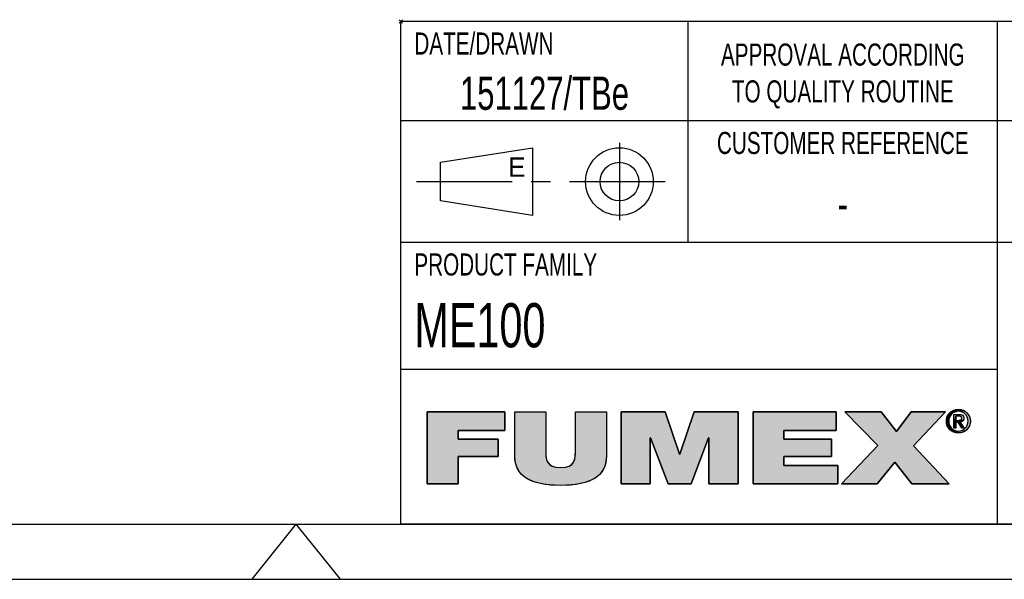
# Model space of a CAD drawing. Extents: x 0 to 420, y 0 to 297.
# Tile 6 of 21: x 210 to 299, y 0 to 51. Entities that reach past the tile are written whole.
import ezdxf

# ---------------------------------------------------------------- set-up
doc = ezdxf.new("R2010")
doc.units = 0
doc.header["$LTSCALE"] = 23.1
doc.linetypes.add('CENTER', pattern=[0.6, 0.375, -0.075, 0.075, -0.075])
doc.layers.get('0').update_dxf_attribs({"linetype": 'CONTINUOUS'})
doc.layers.add('100334_DXF_CONTINUOUS_LINE', color=7, linetype='CONTINUOUS')
doc.layers.add('100334_DXF_FORMAT', color=7, linetype='CONTINUOUS')
doc.styles.get("Standard").update_dxf_attribs({"font": 'txt', "width": 0.7})
doc.styles.add('TEXTSTYLE_2', font='txt', dxfattribs={"width": 0.7})
doc.styles.add('TEXTSTYLE_3', font='txt')

# ---------------------------------------------------------------- blocks, each defined once
blk = doc.blocks.new('FUMEX_LOGO_BL1', base_point=(271.467, 11.941))
at = {"layer": '100334_DXF_FORMAT', "linetype": 'CONTINUOUS'}
for points in [[(294.699, 15.167), (294.578, 15.12), (294.156, 15.041), (294.275, 15.15), (294.828, 15.196)], [(294.963, 15.206), (294.828, 15.196), (294.275, 15.15), (294.342, 15.199), (295.438, 15.279), (295.58, 15.198), (295.645, 15.15), (295.764, 15.041), (295.864, 14.917), (295.943, 14.78), (296.001, 14.633), (296.036, 14.477), (296.048, 14.314), (296.036, 14.149), (296.001, 13.992), (295.944, 13.844), (295.864, 13.707), (295.765, 13.582), (295.646, 13.473), (295.579, 13.424), (295.438, 13.343), (295.286, 13.284), (295.126, 13.249), (294.798, 13.249), (294.637, 13.284), (294.484, 13.343), (294.408, 13.383), (294.963, 13.416), (295.096, 13.425), (295.224, 13.454), (295.345, 13.502), (295.457, 13.567), (295.557, 13.649), (295.603, 13.695), (295.683, 13.798), (295.747, 13.914), (295.794, 14.039), (295.823, 14.173), (295.832, 14.314), (295.823, 14.453), (295.794, 14.585), (295.747, 14.71), (295.682, 14.824), (295.602, 14.928), (295.557, 14.973), (295.456, 15.055), (295.344, 15.12), (295.224, 15.167), (295.096, 15.196)], [(294.963, 15.385), (295.126, 15.373), (295.286, 15.338), (295.438, 15.279), (294.342, 15.199), (294.484, 15.279), (294.637, 15.338), (294.798, 15.373)], [(249.687, 8.651), (246.886, 8.651), (246.886, 15.144), (253.914, 15.144), (253.914, 13.48), (249.687, 13.48), (249.687, 12.671), (253.316, 12.671), (253.316, 11.124), (249.687, 11.124)], [(263.1, 15.144), (263.1, 11.161), (263.061, 10.663), (262.951, 10.231), (262.77, 9.853), (262.519, 9.523), (262.195, 9.237), (261.786, 8.992), (261.277, 8.79), (260.65, 8.633), (259.879, 8.532), (258.962, 8.496), (258.038, 8.532), (257.267, 8.634), (256.638, 8.791), (256.129, 8.994), (255.719, 9.239), (255.393, 9.525), (255.141, 9.856), (254.961, 10.234), (254.849, 10.665), (254.811, 11.161), (254.811, 15.144), (257.612, 15.144), (257.612, 11.606), (257.625, 11.177), (257.682, 10.851), (257.79, 10.6), (257.955, 10.403), (258.195, 10.251), (258.526, 10.152), (258.974, 10.115), (259.411, 10.152), (259.733, 10.252), (259.966, 10.404), (260.128, 10.602), (260.233, 10.857), (260.287, 11.19), (260.299, 11.606), (260.299, 15.144)], [(267.078, 8.651), (264.429, 8.651), (264.429, 15.144), (268.415, 15.144), (269.713, 11.325), (269.739, 11.325), (271.038, 15.144), (275.023, 15.144), (275.023, 8.651), (272.375, 8.651), (272.375, 12.816), (272.349, 12.816), (270.77, 8.651), (268.682, 8.651), (267.103, 12.816), (267.078, 12.816)], [(284.038, 8.651), (276.373, 8.651), (276.373, 15.144), (283.898, 15.144), (283.898, 13.48), (279.174, 13.48), (279.174, 12.671), (283.465, 12.671), (283.465, 11.124), (279.174, 11.124), (279.174, 10.315), (284.038, 10.315)], [(287.6, 8.651), (284.392, 8.651), (287.677, 12.107), (284.684, 15.144), (287.97, 15.144), (289.345, 13.38), (290.694, 15.144), (293.801, 15.144), (290.886, 12.089), (294.133, 8.651), (290.758, 8.651), (289.205, 10.588)], [(294.318, 14.927), (294.237, 14.824), (294.173, 14.709), (294.126, 14.585), (294.097, 14.453), (294.087, 14.314), (293.883, 14.149), (293.871, 14.314), (293.883, 14.477), (293.919, 14.632), (293.976, 14.78), (294.056, 14.917), (294.364, 14.974)], [(294.097, 14.173), (294.126, 14.039), (294.173, 13.914), (294.237, 13.799), (294.317, 13.696), (294.155, 13.583), (294.056, 13.707), (293.976, 13.844), (293.919, 13.993), (293.883, 14.149), (294.087, 14.314)], [(294.465, 15.055), (294.364, 14.974), (294.056, 14.917), (294.156, 15.041), (294.578, 15.12)], [(294.735, 14.771), (294.548, 13.691), (294.548, 14.93), (295.019, 14.93), (295.024, 14.93), (295.128, 14.925), (295.212, 14.91), (295.279, 14.887), (295.334, 14.857), (295.378, 14.819), (295.396, 14.797), (295.412, 14.773), (295.436, 14.72), (295.452, 14.655), (295.457, 14.578), (295.451, 14.504), (295.435, 14.44), (295.409, 14.386), (295.092, 14.395), (295.131, 14.403), (295.162, 14.414), (295.188, 14.427), (295.21, 14.444), (295.228, 14.464), (295.242, 14.487), (295.252, 14.516), (295.259, 14.549), (295.261, 14.589), (295.259, 14.623), (295.252, 14.652), (295.241, 14.677), (295.225, 14.699), (295.206, 14.718), (295.182, 14.734), (295.153, 14.748), (295.118, 14.759), (295.076, 14.766), (295.026, 14.771), (294.991, 14.771), (294.863, 14.771)], [(294.96, 14.388), (294.978, 14.388), (295.043, 14.39), (295.092, 14.395), (295.409, 14.386), (294.735, 14.229), (294.735, 13.691), (294.548, 13.691), (294.735, 14.771), (294.735, 14.58), (294.735, 14.388), (294.848, 14.388)], [(295.136, 14.237), (295.489, 13.691), (295.278, 13.691), (294.951, 14.229), (294.735, 14.229), (295.409, 14.386), (295.373, 14.341), (295.328, 14.303), (295.273, 14.273), (295.207, 14.25)], [(294.364, 13.648), (294.465, 13.567), (294.273, 13.474), (294.155, 13.583), (294.317, 13.696)], [(294.577, 13.502), (294.699, 13.454), (294.408, 13.383), (294.273, 13.474), (294.465, 13.567)]]:
    blk.add_hatch(color=7, dxfattribs=at).paths.add_polyline_path(points)
at = {"layer": '100334_DXF_FORMAT', "color": 7, "linetype": 'CONTINUOUS'}
for p, q in [((253.914, 15.144), (246.886, 15.144)), ((246.886, 15.144), (246.886, 8.651)), ((253.914, 15.144), (246.886, 15.144)), ((246.886, 15.144), (246.886, 8.651)), ((253.914, 13.48), (253.914, 15.144)), ((253.914, 13.48), (253.914, 15.144)), ((268.415, 15.144), (264.429, 15.144)), ((264.429, 15.144), (264.429, 8.651)), ((268.415, 15.144), (264.429, 15.144)), ((264.429, 15.144), (264.429, 8.651)), ((269.713, 11.325), (268.415, 15.144)), ((269.713, 11.325), (268.415, 15.144)), ((271.038, 15.144), (269.739, 11.325)), ((271.038, 15.144), (269.739, 11.325)), ((275.023, 15.144), (271.038, 15.144)), ((275.023, 15.144), (271.038, 15.144)), ((275.023, 8.651), (275.023, 15.144)), ((275.023, 8.651), (275.023, 15.144)), ((283.898, 15.144), (276.373, 15.144)), ((276.373, 15.144), (276.373, 8.651)), ((283.898, 15.144), (276.373, 15.144)), ((276.373, 15.144), (276.373, 8.651)), ((283.898, 13.48), (283.898, 15.144)), ((283.898, 13.48), (283.898, 15.144)), ((287.97, 15.144), (284.684, 15.144)), ((284.684, 15.144), (287.677, 12.107)), ((287.97, 15.144), (284.684, 15.144)), ((284.684, 15.144), (287.677, 12.107)), ((289.345, 13.38), (287.97, 15.144)), ((289.345, 13.38), (287.97, 15.144)), ((290.694, 15.144), (289.345, 13.38)), ((290.694, 15.144), (289.345, 13.38)), ((293.801, 15.144), (290.694, 15.144)), ((293.801, 15.144), (290.694, 15.144)), ((290.886, 12.089), (293.801, 15.144)), ((290.886, 12.089), (293.801, 15.144)), ((249.687, 12.671), (249.687, 13.48)), ((249.687, 13.48), (253.914, 13.48)), ((249.687, 12.671), (249.687, 13.48)), ((249.687, 13.48), (253.914, 13.48)), ((279.174, 12.671), (279.174, 13.48)), ((279.174, 13.48), (283.898, 13.48)), ((279.174, 12.671), (279.174, 13.48)), ((279.174, 13.48), (283.898, 13.48)), ((253.316, 12.671), (249.687, 12.671)), ((253.316, 12.671), (249.687, 12.671)), ((253.316, 11.124), (253.316, 12.671)), ((253.316, 11.124), (253.316, 12.671)), ((267.078, 8.651), (267.078, 12.816)), ((267.078, 12.816), (267.103, 12.816)), ((267.078, 8.651), (267.078, 12.816)), ((267.078, 12.816), (267.103, 12.816)), ((267.103, 12.816), (268.682, 8.651)), ((267.103, 12.816), (268.682, 8.651)), ((270.77, 8.651), (272.349, 12.816)), ((270.77, 8.651), (272.349, 12.816)), ((272.349, 12.816), (272.375, 12.816)), ((272.349, 12.816), (272.375, 12.816)), ((272.375, 12.816), (272.375, 8.651)), ((272.375, 12.816), (272.375, 8.651)), ((283.465, 12.671), (279.174, 12.671)), ((283.465, 12.671), (279.174, 12.671)), ((283.465, 11.124), (283.465, 12.671)), ((283.465, 11.124), (283.465, 12.671)), ((287.677, 12.107), (284.392, 8.651)), ((287.677, 12.107), (284.392, 8.651)), ((294.133, 8.651), (290.886, 12.089)), ((294.133, 8.651), (290.886, 12.089)), ((249.687, 8.651), (249.687, 11.124)), ((249.687, 11.124), (253.316, 11.124)), ((249.687, 8.651), (249.687, 11.124)), ((249.687, 11.124), (253.316, 11.124)), ((269.739, 11.325), (269.713, 11.325)), ((269.739, 11.325), (269.713, 11.325)), ((279.174, 10.315), (279.174, 11.124)), ((279.174, 11.124), (283.465, 11.124)), ((279.174, 10.315), (279.174, 11.124)), ((279.174, 11.124), (283.465, 11.124)), ((284.038, 10.315), (279.174, 10.315)), ((284.038, 10.315), (279.174, 10.315)), ((284.038, 8.651), (284.038, 10.315)), ((284.038, 8.651), (284.038, 10.315)), ((287.6, 8.651), (289.205, 10.588)), ((287.6, 8.651), (289.205, 10.588)), ((289.205, 10.588), (290.758, 8.651)), ((289.205, 10.588), (290.758, 8.651)), ((246.886, 8.651), (249.687, 8.651)), ((246.886, 8.651), (249.687, 8.651)), ((264.429, 8.651), (267.078, 8.651)), ((264.429, 8.651), (267.078, 8.651)), ((268.682, 8.651), (270.77, 8.651)), ((268.682, 8.651), (270.77, 8.651)), ((272.375, 8.651), (275.023, 8.651)), ((272.375, 8.651), (275.023, 8.651)), ((276.373, 8.651), (284.038, 8.651)), ((276.373, 8.651), (284.038, 8.651)), ((284.392, 8.651), (287.6, 8.651)), ((284.392, 8.651), (287.6, 8.651)), ((290.758, 8.651), (294.133, 8.651)), ((290.758, 8.651), (294.133, 8.651))]:
    blk.add_line(p, q, dxfattribs=at)
for points in [[(294.699, 15.167), (294.578, 15.12), (294.156, 15.041), (294.275, 15.15), (294.828, 15.196), (294.699, 15.167)], [(294.963, 15.206), (294.828, 15.196), (294.275, 15.15), (294.342, 15.199), (295.438, 15.279), (295.58, 15.198), (295.645, 15.15), (295.764, 15.041), (295.864, 14.917), (295.943, 14.78), (296.001, 14.633), (296.036, 14.477), (296.048, 14.314), (296.036, 14.149), (296.001, 13.992), (295.944, 13.844), (295.864, 13.707), (295.765, 13.582), (295.646, 13.473), (295.579, 13.424), (295.438, 13.343), (295.286, 13.284), (295.126, 13.249), (294.798, 13.249), (294.637, 13.284), (294.484, 13.343), (294.408, 13.383), (294.963, 13.416), (295.096, 13.425), (295.224, 13.454), (295.345, 13.502), (295.457, 13.567), (295.557, 13.649), (295.603, 13.695), (295.683, 13.798), (295.747, 13.914), (295.794, 14.039), (295.823, 14.173), (295.832, 14.314), (295.823, 14.453), (295.794, 14.585), (295.747, 14.71), (295.682, 14.824), (295.602, 14.928), (295.557, 14.973), (295.456, 15.055), (295.344, 15.12), (295.224, 15.167), (295.096, 15.196), (294.963, 15.206)], [(294.963, 15.385), (295.126, 15.373), (295.286, 15.338), (295.438, 15.279), (294.342, 15.199), (294.484, 15.279), (294.637, 15.338), (294.798, 15.373), (294.963, 15.385)], [(249.687, 8.651), (246.886, 8.651), (246.886, 15.144), (253.914, 15.144), (253.914, 13.48), (249.687, 13.48), (249.687, 12.671), (253.316, 12.671), (253.316, 11.124), (249.687, 11.124), (249.687, 8.651)], [(263.1, 15.144), (263.1, 11.161), (263.061, 10.663), (262.951, 10.231), (262.77, 9.853), (262.519, 9.523), (262.195, 9.237), (261.786, 8.992), (261.277, 8.79), (260.65, 8.633), (259.879, 8.532), (258.962, 8.496), (258.038, 8.532), (257.267, 8.634), (256.638, 8.791), (256.129, 8.994), (255.719, 9.239), (255.393, 9.525), (255.141, 9.856), (254.961, 10.234), (254.849, 10.665), (254.811, 11.161), (254.811, 15.144), (257.612, 15.144), (257.612, 11.606), (257.625, 11.177), (257.682, 10.851), (257.79, 10.6), (257.955, 10.403), (258.195, 10.251), (258.526, 10.152), (258.974, 10.115), (259.411, 10.152), (259.733, 10.252), (259.966, 10.404), (260.128, 10.602), (260.233, 10.857), (260.287, 11.19), (260.299, 11.606), (260.299, 15.144), (263.1, 15.144)], [(267.078, 8.651), (264.429, 8.651), (264.429, 15.144), (268.415, 15.144), (269.713, 11.325), (269.739, 11.325), (271.038, 15.144), (275.023, 15.144), (275.023, 8.651), (272.375, 8.651), (272.375, 12.816), (272.349, 12.816), (270.77, 8.651), (268.682, 8.651), (267.103, 12.816), (267.078, 12.816), (267.078, 8.651)], [(284.038, 8.651), (276.373, 8.651), (276.373, 15.144), (283.898, 15.144), (283.898, 13.48), (279.174, 13.48), (279.174, 12.671), (283.465, 12.671), (283.465, 11.124), (279.174, 11.124), (279.174, 10.315), (284.038, 10.315), (284.038, 8.651)], [(287.6, 8.651), (284.392, 8.651), (287.677, 12.107), (284.684, 15.144), (287.97, 15.144), (289.345, 13.38), (290.694, 15.144), (293.801, 15.144), (290.886, 12.089), (294.133, 8.651), (290.758, 8.651), (289.205, 10.588), (287.6, 8.651)], [(294.318, 14.927), (294.237, 14.824), (294.173, 14.709), (294.126, 14.585), (294.097, 14.453), (294.087, 14.314), (293.883, 14.149), (293.871, 14.314), (293.883, 14.477), (293.919, 14.632), (293.976, 14.78), (294.056, 14.917), (294.364, 14.974), (294.318, 14.927)], [(294.097, 14.173), (294.126, 14.039), (294.173, 13.914), (294.237, 13.799), (294.317, 13.696), (294.155, 13.583), (294.056, 13.707), (293.976, 13.844), (293.919, 13.993), (293.883, 14.149), (294.087, 14.314), (294.097, 14.173)], [(294.465, 15.055), (294.364, 14.974), (294.056, 14.917), (294.156, 15.041), (294.578, 15.12), (294.465, 15.055)], [(294.735, 14.771), (294.548, 13.691), (294.548, 14.93), (295.019, 14.93), (295.024, 14.93), (295.128, 14.925), (295.212, 14.91), (295.279, 14.887), (295.334, 14.857), (295.378, 14.819), (295.396, 14.797), (295.412, 14.773), (295.436, 14.72), (295.452, 14.655), (295.457, 14.578), (295.451, 14.504), (295.435, 14.44), (295.409, 14.386), (295.092, 14.395), (295.131, 14.403), (295.162, 14.414), (295.188, 14.427), (295.21, 14.444), (295.228, 14.464), (295.242, 14.487), (295.252, 14.516), (295.259, 14.549), (295.261, 14.589), (295.259, 14.623), (295.252, 14.652), (295.241, 14.677), (295.225, 14.699), (295.206, 14.718), (295.182, 14.734), (295.153, 14.748), (295.118, 14.759), (295.076, 14.766), (295.026, 14.771), (294.991, 14.771), (294.863, 14.771), (294.735, 14.771)], [(294.96, 14.388), (294.978, 14.388), (295.043, 14.39), (295.092, 14.395), (295.409, 14.386), (294.735, 14.229), (294.735, 13.691), (294.548, 13.691), (294.735, 14.771), (294.735, 14.58), (294.735, 14.388), (294.848, 14.388), (294.96, 14.388)], [(295.136, 14.237), (295.489, 13.691), (295.278, 13.691), (294.951, 14.229), (294.735, 14.229), (295.409, 14.386), (295.373, 14.341), (295.328, 14.303), (295.273, 14.273), (295.207, 14.25), (295.136, 14.237)], [(294.364, 13.648), (294.465, 13.567), (294.273, 13.474), (294.155, 13.583), (294.317, 13.696), (294.364, 13.648)], [(294.577, 13.502), (294.699, 13.454), (294.408, 13.383), (294.273, 13.474), (294.465, 13.567), (294.577, 13.502)]]:
    blk.add_lwpolyline(points, dxfattribs=at)
for points, knots in [([(294.963, 13.237), (295.548, 13.237), (296.048, 13.691), (296.048, 14.314), (296.048, 14.93), (295.548, 15.385), (294.963, 15.385), (294.372, 15.385), (293.871, 14.93), (293.871, 14.314), (293.871, 13.691), (294.372, 13.237), (294.963, 13.237)], [0, 0, 0, 0, 1, 1, 1, 2, 2, 2, 3, 3, 3, 4, 4, 4, 4]), ([(294.963, 13.237), (295.548, 13.237), (296.048, 13.691), (296.048, 14.314), (296.048, 14.93), (295.548, 15.385), (294.963, 15.385), (294.372, 15.385), (293.871, 14.93), (293.871, 14.314), (293.871, 13.691), (294.372, 13.237), (294.963, 13.237)], [0, 0, 0, 0, 1, 1, 1, 2, 2, 2, 3, 3, 3, 4, 4, 4, 4]), ([(294.087, 14.314), (294.087, 14.823), (294.471, 15.206), (294.963, 15.206), (295.449, 15.206), (295.832, 14.823), (295.832, 14.314), (295.832, 13.797), (295.449, 13.416), (294.963, 13.416), (294.471, 13.416), (294.087, 13.797), (294.087, 14.314)], [0, 0, 0, 0, 1, 1, 1, 2, 2, 2, 3, 3, 3, 4, 4, 4, 4]), ([(294.087, 14.314), (294.087, 14.823), (294.471, 15.206), (294.963, 15.206), (295.449, 15.206), (295.832, 14.823), (295.832, 14.314), (295.832, 13.797), (295.449, 13.416), (294.963, 13.416), (294.471, 13.416), (294.087, 13.797), (294.087, 14.314)], [0, 0, 0, 0, 1, 1, 1, 2, 2, 2, 3, 3, 3, 4, 4, 4, 4]), ([(263.1, 15.144), (263.1, 15.144), (260.299, 15.144), (260.299, 15.144), (260.299, 15.144), (260.299, 11.606), (260.299, 11.606), (260.299, 10.943), (260.299, 10.115), (258.974, 10.115), (257.612, 10.115), (257.612, 10.943), (257.612, 11.606), (257.612, 11.606), (257.612, 15.144), (257.612, 15.144), (257.612, 15.144), (254.811, 15.144), (254.811, 15.144), (254.811, 15.144), (254.811, 11.161), (254.811, 11.161), (254.811, 9.36), (256.186, 8.496), (258.962, 8.496), (261.738, 8.496), (263.1, 9.36), (263.1, 11.161), (263.1, 11.161), (263.1, 15.144), (263.1, 15.144)], [0, 0, 0, 0, 1, 1, 1, 2, 2, 2, 3, 3, 3, 4, 4, 4, 5, 5, 5, 6, 6, 6, 7, 7, 7, 8, 8, 8, 9, 9, 9, 10, 10, 10, 10]), ([(263.1, 15.144), (263.1, 15.144), (260.299, 15.144), (260.299, 15.144), (260.299, 15.144), (260.299, 11.606), (260.299, 11.606), (260.299, 10.943), (260.299, 10.115), (258.974, 10.115), (257.612, 10.115), (257.612, 10.943), (257.612, 11.606), (257.612, 11.606), (257.612, 15.144), (257.612, 15.144), (257.612, 15.144), (254.811, 15.144), (254.811, 15.144), (254.811, 15.144), (254.811, 11.161), (254.811, 11.161), (254.811, 9.36), (256.186, 8.496), (258.962, 8.496), (261.738, 8.496), (263.1, 9.36), (263.1, 11.161), (263.1, 11.161), (263.1, 15.144), (263.1, 15.144)], [0, 0, 0, 0, 1, 1, 1, 2, 2, 2, 3, 3, 3, 4, 4, 4, 5, 5, 5, 6, 6, 6, 7, 7, 7, 8, 8, 8, 9, 9, 9, 10, 10, 10, 10]), ([(294.735, 14.229), (294.735, 14.229), (294.951, 14.229), (294.951, 14.229), (294.951, 14.229), (295.278, 13.691), (295.278, 13.691), (295.278, 13.691), (295.489, 13.691), (295.489, 13.691), (295.489, 13.691), (295.136, 14.237), (295.136, 14.237), (295.318, 14.26), (295.457, 14.356), (295.457, 14.578), (295.457, 14.823), (295.312, 14.93), (295.019, 14.93), (295.019, 14.93), (294.548, 14.93), (294.548, 14.93), (294.548, 14.93), (294.548, 13.691), (294.548, 13.691), (294.548, 13.691), (294.735, 13.691), (294.735, 13.691), (294.735, 13.691), (294.735, 14.229), (294.735, 14.229)], [0, 0, 0, 0, 1, 1, 1, 2, 2, 2, 3, 3, 3, 4, 4, 4, 5, 5, 5, 6, 6, 6, 7, 7, 7, 8, 8, 8, 9, 9, 9, 10, 10, 10, 10]), ([(294.735, 14.229), (294.735, 14.229), (294.951, 14.229), (294.951, 14.229), (294.951, 14.229), (295.278, 13.691), (295.278, 13.691), (295.278, 13.691), (295.489, 13.691), (295.489, 13.691), (295.489, 13.691), (295.136, 14.237), (295.136, 14.237), (295.318, 14.26), (295.457, 14.356), (295.457, 14.578), (295.457, 14.823), (295.312, 14.93), (295.019, 14.93), (295.019, 14.93), (294.548, 14.93), (294.548, 14.93), (294.548, 14.93), (294.548, 13.691), (294.548, 13.691), (294.548, 13.691), (294.735, 13.691), (294.735, 13.691), (294.735, 13.691), (294.735, 14.229), (294.735, 14.229)], [0, 0, 0, 0, 1, 1, 1, 2, 2, 2, 3, 3, 3, 4, 4, 4, 5, 5, 5, 6, 6, 6, 7, 7, 7, 8, 8, 8, 9, 9, 9, 10, 10, 10, 10]), ([(294.735, 14.388), (294.735, 14.388), (294.735, 14.771), (294.735, 14.771), (294.735, 14.771), (294.991, 14.771), (294.991, 14.771), (295.122, 14.771), (295.261, 14.743), (295.261, 14.589), (295.261, 14.399), (295.119, 14.388), (294.96, 14.388), (294.96, 14.388), (294.735, 14.388), (294.735, 14.388)], [0, 0, 0, 0, 1, 1, 1, 2, 2, 2, 3, 3, 3, 4, 4, 4, 5, 5, 5, 5]), ([(294.735, 14.388), (294.735, 14.388), (294.735, 14.771), (294.735, 14.771), (294.735, 14.771), (294.991, 14.771), (294.991, 14.771), (295.122, 14.771), (295.261, 14.743), (295.261, 14.589), (295.261, 14.399), (295.119, 14.388), (294.96, 14.388), (294.96, 14.388), (294.735, 14.388), (294.735, 14.388)], [0, 0, 0, 0, 1, 1, 1, 2, 2, 2, 3, 3, 3, 4, 4, 4, 5, 5, 5, 5])]:
    blk.add_open_spline(points, degree=3, knots=knots, dxfattribs=at)
for points in [[(294.963, 13.416), (294.408, 13.383), (294.828, 13.425), (294.699, 13.454)], [(294.963, 13.237), (294.798, 13.249), (295.126, 13.249)]]:
    blk.add_solid(points, dxfattribs=at)
blk = doc.blocks.new('SYMBOL_0_BL2', base_point=(257.498, 35.998))
at = {"layer": '100334_DXF_CONTINUOUS_LINE', "color": 7, "linetype": 'CENTER'}
for p, q in [((264.28, 39.498), (264.28, 32.498)), ((245.905, 35.998), (269.092, 35.998))]:
    blk.add_line(p, q, dxfattribs=at)
at = {"layer": '100334_DXF_CONTINUOUS_LINE', "color": 7, "linetype": 'CONTINUOUS'}
for p, q in [((248.092, 37.748), (256.405, 39.061)), ((256.405, 39.061), (256.405, 32.936)), ((248.092, 34.248), (248.092, 37.748)), ((256.405, 32.936), (248.092, 34.248))]:
    blk.add_line(p, q, dxfattribs=at)
for radius in [3.062, 1.75]:
    blk.add_circle((264.28, 35.998), radius, dxfattribs=at)

msp = doc.modelspace()

# ---------------------------------------------------------------- linework, layer by layer
at = {"layer": '100334_DXF_FORMAT', "color": 7, "linetype": 'CONTINUOUS'}
for p, q in [((244.655, 50.342), (244.342, 50.655)), ((244.655, 50.655), (244.342, 50.342)), ((414.998, 50.498), (244.498, 50.498)), ((244.498, 4.998), (244.498, 50.498)), ((270.498, 30.498), (270.498, 50.498)), ((298.498, 4.998), (298.498, 50.498)), ((414.998, 41.498), (244.498, 41.498)), ((414.998, 30.498), (244.498, 30.498)), ((298.498, 18.998), (244.498, 18.998)), ((24.998, 4.998), (414.998, 4.998)), ((234.998, 4.998), (231.002, -0.002)), ((234.998, 4.998), (238.995, -0.002)), ((414.998, 4.998), (244.498, 4.998)), ((-0.002, -0.002), (419.998, -0.002))]:
    msp.add_line(p, q, dxfattribs=at)

# ---------------------------------------------------------------- block references
at = {"layer": '100334_DXF_CONTINUOUS_LINE', "color": 7, "linetype": 'CONTINUOUS'}
msp.add_blockref('SYMBOL_0_BL2', (257.498, 35.998), dxfattribs=at)
at = {"layer": '100334_DXF_FORMAT', "color": 2, "linetype": 'CONTINUOUS'}
msp.add_blockref('FUMEX_LOGO_BL1', (271.467, 11.941), dxfattribs=at)

# ---------------------------------------------------------------- texts
at = {"color": 7, "linetype": 'CONTINUOUS'}
for s, insert, char_height, width, attachment_point, style in [('DATE/DRAWN', (245.723, 49.498), 2, 14, 1, 'TEXTSTYLE_2'), ('APPROVAL ACCORDING\\PTO QUALITY ROUTINE', (284.498, 48.498), 2, 25.2, 2, 'TEXTSTYLE_2'), ('CUSTOMER REFERENCE', (284.498, 40.498), 2, 25.2, 2, 'TEXTSTYLE_2'), ('E', (254.217, 38.186), 1.75, 1.75, 1, 'TEXTSTYLE_3')]:
    msp.add_mtext(s, dxfattribs=dict(at, insert=insert, char_height=char_height, width=width, attachment_point=attachment_point, style=style))
at = {"color": 7, "linetype": 'CONTINUOUS', "insert": (257.498, 45.498), "char_height": 3, "width": 32.03571, "attachment_point": 2}
msp.add_mtext('151127/TBe', dxfattribs=at)
at = {"layer": '100334_DXF_FORMAT', "color": 7, "linetype": 'CONTINUOUS'}
for s, insert, char_height, width, attachment_point in [('-', (284.498, 35.498), 3, 3.21429, 2), ('ME100', (245.723, 24.998), 4, 22.28571, 1)]:
    msp.add_mtext(s, dxfattribs=dict(at, insert=insert, char_height=char_height, width=width, attachment_point=attachment_point))
at = {"layer": '100334_DXF_FORMAT', "color": 7, "linetype": 'CONTINUOUS', "insert": (245.723, 29.498), "char_height": 2, "width": 19.6, "attachment_point": 1, "style": 'TEXTSTYLE_2'}
msp.add_mtext('PRODUCT FAMILY', dxfattribs=at)

doc.saveas('drawing.dxf')
